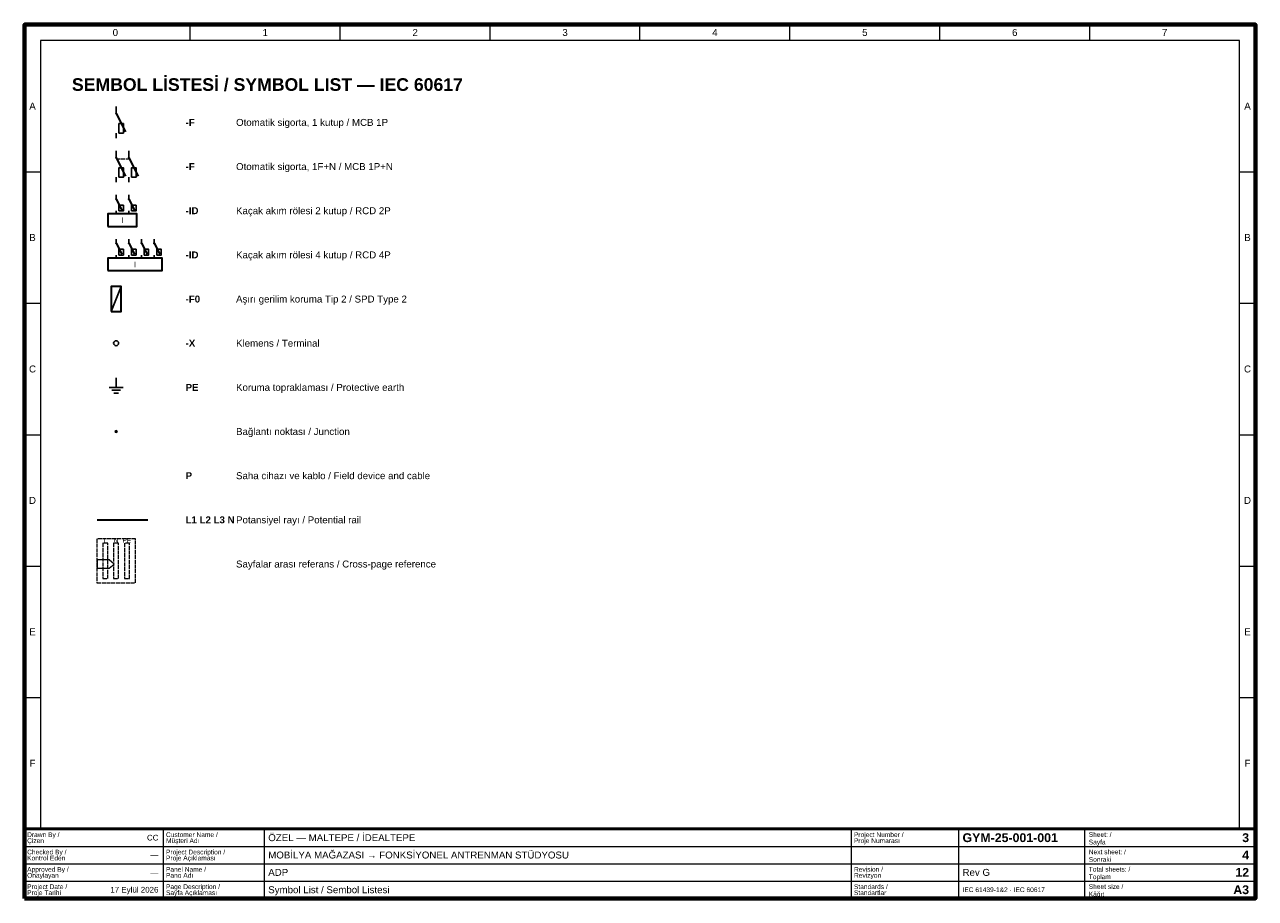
# Paper-space layout '03 Symbol List - Sembol Listesi' of a CAD drawing. Header units: millimetres. Extents: x 20 to 410, y 10 to 287.
import ezdxf
from ezdxf.enums import TextEntityAlignment as Align

# ---------------------------------------------------------------- set-up
doc = ezdxf.new("R2010")
doc.units = ezdxf.units.MM
doc.linetypes.add('DASHED', pattern=[1.524, 1.27, -0.254])
for name, color, linetype, lineweight in [('E-SEMA-ANTET', 7, 'Continuous', 50), ('E-SEMA-KLEMENS', 7, 'Continuous', 25), ('E-SEMA-RAY', 7, 'Continuous', 35), ('E-SEMA-SEMBOL', 7, 'Continuous', 35), ('E-SEMA-TEL', 7, 'Continuous', 25), ('E-SEMA-YAZI', 7, 'Continuous', 18), ('E-SEMA-YUK', 8, 'DASHED', 18), ('E-SEMA-ZON', 8, 'Continuous', 18)]:
    doc.layers.add(name, color=color, linetype=linetype, lineweight=lineweight)
doc.styles.add('GYM', font='arial.ttf')
doc.styles.add('GYM-B', font='arialbd.ttf')

psp = doc.layouts.new('03 Symbol List - Sembol Listesi')

# ---------------------------------------------------------------- hatches: boundary and pattern name
at = {"layer": 'E-SEMA-SEMBOL'}
h = psp.add_hatch(color=7, dxfattribs=at)
edge = h.paths.add_edge_path()
edge.add_arc((49, 258.8), 0.35, 0, 360)
h = psp.add_hatch(color=7, dxfattribs=at)
edge = h.paths.add_edge_path()
edge.add_arc((49, 244.8), 0.35, 0, 360)
h = psp.add_hatch(color=7, dxfattribs=at)
edge = h.paths.add_edge_path()
edge.add_arc((53, 244.8), 0.35, 0, 360)
h = psp.add_hatch(color=7, dxfattribs=at)
edge = h.paths.add_edge_path()
edge.add_arc((49, 231.68), 0.35, 0, 360)
h = psp.add_hatch(color=7, dxfattribs=at)
edge = h.paths.add_edge_path()
edge.add_arc((53, 231.68), 0.35, 0, 360)
h = psp.add_hatch(color=7, dxfattribs=at)
edge = h.paths.add_edge_path()
edge.add_arc((49, 217.68), 0.35, 0, 360)
h = psp.add_hatch(color=7, dxfattribs=at)
edge = h.paths.add_edge_path()
edge.add_arc((53, 217.68), 0.35, 0, 360)
h = psp.add_hatch(color=7, dxfattribs=at)
edge = h.paths.add_edge_path()
edge.add_arc((57, 217.68), 0.35, 0, 360)
h = psp.add_hatch(color=7, dxfattribs=at)
edge = h.paths.add_edge_path()
edge.add_arc((61, 217.68), 0.35, 0, 360)
h = psp.add_hatch(color=7, dxfattribs=at)
edge = h.paths.add_edge_path()
edge.add_arc((49, 158), 0.55, 0, 360)

# ---------------------------------------------------------------- linework, layer by layer
at = {"layer": 'E-SEMA-ANTET', "lineweight": 18}
for p, q in [((64, 10), (64, 32)), ((96, 10), (96, 32)), ((282, 10), (282, 32)), ((316, 10), (316, 32)), ((356, 10), (356, 32)), ((20, 26.5), (410, 26.5)), ((20, 21), (410, 21)), ((20, 15.5), (410, 15.5))]:
    psp.add_line(p, q, dxfattribs=at)
at = {"layer": 'E-SEMA-ANTET', "lineweight": 70}
psp.add_lwpolyline([(20, 10), (410, 10), (410, 287), (20, 287)], close=True, dxfattribs=at)
at = {"layer": 'E-SEMA-ANTET', "lineweight": 50}
psp.add_lwpolyline([(20, 10), (410, 10), (410, 32), (20, 32)], close=True, dxfattribs=at)
at = {"layer": 'E-SEMA-KLEMENS', "lineweight": 25}
psp.add_circle((49, 186), 0.8, dxfattribs=at)
at = {"layer": 'E-SEMA-RAY', "lineweight": 35}
psp.add_line((43, 130), (59, 130), dxfattribs=at)
at = {"layer": 'E-SEMA-SEMBOL', "lineweight": 35}
for p, q in [((49, 258.8), (52, 253)), ((49, 244.8), (52, 239)), ((53, 244.8), (56, 239)), ((49, 231.68), (50.8, 228.2)), ((53, 231.68), (54.8, 228.2)), ((49, 217.68), (50.8, 214.2)), ((53, 217.68), (54.8, 214.2)), ((57, 217.68), (58.8, 214.2)), ((61, 217.68), (62.8, 214.2))]:
    psp.add_line(p, q, dxfattribs=at)
at = {"layer": 'E-SEMA-SEMBOL', "linetype": 'DASHED', "lineweight": 18}
psp.add_line((49, 244.4), (53, 244.4), dxfattribs=at)
at = {"layer": 'E-SEMA-SEMBOL', "lineweight": 25}
for p, q in [((47.4, 196), (50.6, 204)), ((46.8, 172), (51.2, 172)), ((49, 175), (49, 172)), ((47.6, 171.1), (50.4, 171.1)), ((48.3, 170.2), (49.7, 170.2))]:
    psp.add_line(p, q, dxfattribs=at)
for points in [[(49.9, 252.6), (51.3, 252.6), (51.3, 255.6), (49.9, 255.6)], [(49.9, 238.6), (51.3, 238.6), (51.3, 241.6), (49.9, 241.6)], [(53.9, 238.6), (55.3, 238.6), (55.3, 241.6), (53.9, 241.6)], [(49.9, 227.96), (51.3, 227.96), (51.3, 229.76), (49.9, 229.76)], [(53.9, 227.96), (55.3, 227.96), (55.3, 229.76), (53.9, 229.76)], [(49.9, 213.96), (51.3, 213.96), (51.3, 215.76), (49.9, 215.76)], [(53.9, 213.96), (55.3, 213.96), (55.3, 215.76), (53.9, 215.76)], [(57.9, 213.96), (59.3, 213.96), (59.3, 215.76), (57.9, 215.76)], [(61.9, 213.96), (63.3, 213.96), (63.3, 215.76), (61.9, 215.76)]]:
    psp.add_lwpolyline(points, close=True, dxfattribs=at)
at = {"layer": 'E-SEMA-SEMBOL', "lineweight": 35}
for points in [[(46.4, 223), (55.6, 223), (55.6, 227), (46.4, 227)], [(46.4, 209), (63.6, 209), (63.6, 213), (46.4, 213)], [(47.4, 196), (50.6, 196), (50.6, 204), (47.4, 204)]]:
    psp.add_lwpolyline(points, close=True, dxfattribs=at)
at = {"layer": 'E-SEMA-TEL', "lineweight": 25}
for p, q in [((49, 261), (49, 258.8)), ((49, 252.6), (49, 251)), ((49, 247), (49, 244.8)), ((53, 247), (53, 244.8)), ((49, 238.6), (49, 237)), ((53, 238.6), (53, 237)), ((49, 233), (49, 231.68)), ((53, 233), (53, 231.68)), ((49, 227.96), (49, 227)), ((53, 227.96), (53, 227)), ((49, 219), (49, 217.68)), ((53, 219), (53, 217.68)), ((57, 219), (57, 217.68)), ((61, 219), (61, 217.68)), ((49, 213.96), (49, 213)), ((53, 213.96), (53, 213)), ((57, 213.96), (57, 213)), ((61, 213.96), (61, 213))]:
    psp.add_line(p, q, dxfattribs=at)
at = {"layer": 'E-SEMA-YAZI', "lineweight": 18}
psp.add_lwpolyline([(43, 114.7), (46.8, 114.7), (48.4, 116), (46.8, 117.3), (43, 117.3)], close=True, dxfattribs=at)
at = {"layer": 'E-SEMA-YUK', "linetype": 'DASHED', "lineweight": 18}
psp.add_lwpolyline([(42.9, 110), (55.1, 110), (55.1, 124), (42.9, 124)], close=True, dxfattribs=at)
at = {"layer": 'E-SEMA-YUK', "lineweight": 18}
for points in [[(44.8, 111.4), (46.4, 111.4), (46.4, 122.6), (44.8, 122.6)], [(48.2, 111.4), (49.8, 111.4), (49.8, 122.6), (48.2, 122.6)], [(51.6, 111.4), (53.2, 111.4), (53.2, 122.6), (51.6, 122.6)]]:
    psp.add_lwpolyline(points, close=True, dxfattribs=at)
at = {"layer": 'E-SEMA-ZON', "lineweight": 18}
for p, q in [((72.5, 282), (72.5, 287)), ((120, 282), (120, 287)), ((167.5, 282), (167.5, 287)), ((215, 282), (215, 287)), ((262.5, 282), (262.5, 287)), ((310, 282), (310, 287)), ((357.5, 282), (357.5, 287)), ((20, 240.33), (25, 240.33)), ((405, 240.33), (410, 240.33)), ((20, 198.67), (25, 198.67)), ((405, 198.67), (410, 198.67)), ((20, 157), (25, 157)), ((405, 157), (410, 157)), ((20, 115.33), (25, 115.33)), ((405, 115.33), (410, 115.33)), ((20, 73.67), (25, 73.67)), ((405, 73.67), (410, 73.67)), ((72.5, 32), (72.5, 32)), ((120, 32), (120, 32)), ((167.5, 32), (167.5, 32)), ((215, 32), (215, 32)), ((262.5, 32), (262.5, 32)), ((310, 32), (310, 32)), ((357.5, 32), (357.5, 32))]:
    psp.add_line(p, q, dxfattribs=at)
psp.add_lwpolyline([(25, 32), (405, 32), (405, 282), (25, 282)], close=True, dxfattribs=at)

# ---------------------------------------------------------------- texts
at = {"layer": 'E-SEMA-ANTET'}
for s, height, style, p in [('Çizen', 1.5, 'GYM', (20.8, 28.3)), ('Drawn By /', 1.5, 'GYM', (20.8, 30.2)), ('Customer Name /', 1.5, 'GYM', (64.8, 30.2)), ('Müşteri Adı', 1.5, 'GYM', (64.8, 28.3)), ('ÖZEL — MALTEPE / İDEALTEPE', 2.2, 'GYM', (97.2, 29.25)), ('Project Number /', 1.5, 'GYM', (282.8, 30.2)), ('Proje Numarası', 1.5, 'GYM', (282.8, 28.3)), ('GYM-25-001-001', 2.8, 'GYM-B', (317.2, 29.25)), ('Sheet: /', 1.5, 'GYM', (357.2, 30.25)), ('Sayfa', 1.5, 'GYM', (357.2, 27.85)), ('Checked By /', 1.5, 'GYM', (20.8, 24.7)), ('Kontrol Eden', 1.5, 'GYM', (20.8, 22.8)), ('Project Description /', 1.5, 'GYM', (64.8, 24.7)), ('Proje Açıklaması', 1.5, 'GYM', (64.8, 22.8)), ('MOBİLYA MAĞAZASI → FONKSİYONEL ANTRENMAN STÜDYOSU', 2.2, 'GYM', (97.2, 23.75)), ('Next sheet: /', 1.5, 'GYM', (357.2, 24.75)), ('Approved By /', 1.5, 'GYM', (20.8, 19.2)), ('Panel Name /', 1.5, 'GYM', (64.8, 19.2)), ('Revision /', 1.5, 'GYM', (282.8, 19.2)), ('Total sheets: /', 1.5, 'GYM', (357.2, 19.25)), ('Sonraki', 1.5, 'GYM', (357.2, 22.35)), ('Onaylayan', 1.5, 'GYM', (20.8, 17.3)), ('Pano Adı', 1.5, 'GYM', (64.8, 17.3)), ('ADP', 2.2, 'GYM', (97.2, 18.25)), ('Revizyon', 1.5, 'GYM', (282.8, 17.3)), ('Rev G', 2.2, 'GYM', (317.2, 18.25)), ('Toplam', 1.5, 'GYM', (357.2, 16.85)), ('Project Date /', 1.5, 'GYM', (20.8, 13.7)), ('Proje Tarihi', 1.5, 'GYM', (20.8, 11.8)), ('Sayfa Açıklaması', 1.5, 'GYM', (64.8, 11.8)), ('Page Description /', 1.5, 'GYM', (64.8, 13.7)), ('Symbol List / Sembol Listesi', 2.2, 'GYM', (97.2, 12.75)), ('Standards /', 1.5, 'GYM', (282.8, 13.7)), ('Standartlar', 1.5, 'GYM', (282.8, 11.8)), ('IEC 61439-1&2 · IEC 60617', 1.5, 'GYM', (317.2, 12.75)), ('Sheet size /', 1.5, 'GYM', (357.2, 13.75)), ('Kâğıt', 1.5, 'GYM', (357.2, 11.35))]:
    psp.add_text(s, height=height, dxfattribs=dict(at, style=style)).set_placement(p, align=Align.MIDDLE_LEFT)
for s, height, style, p in [('CC', 1.8, 'GYM', (62.4, 29.25)), ('3', 2.8, 'GYM-B', (408, 29.25)), ('—', 1.8, 'GYM', (62.4, 23.75)), ('4', 2.8, 'GYM-B', (408, 23.75)), ('12', 2.8, 'GYM-B', (408, 18.25)), ('—', 1.8, 'GYM', (62.4, 18.25)), ('17 Eylül 2026', 1.8, 'GYM', (62.4, 12.75)), ('A3', 2.8, 'GYM-B', (408, 12.75))]:
    psp.add_text(s, height=height, dxfattribs=dict(at, style=style)).set_placement(p, align=Align.MIDDLE_RIGHT)
at = {"layer": 'E-SEMA-SEMBOL', "style": 'GYM'}
for p in [(51, 225), (55, 211)]:
    psp.add_text('I', height=1.8, dxfattribs=at).set_placement(p, align=Align.MIDDLE_CENTER)
at = {"layer": 'E-SEMA-YAZI'}
for s, height, style, p in [('SEMBOL LİSTESİ / SYMBOL LIST — IEC 60617', 4, 'GYM-B', (35, 268)), ('-F', 2.2, 'GYM-B', (71, 256)), ('Otomatik sigorta, 1 kutup / MCB 1P', 2.2, 'GYM', (87, 256)), ('-F', 2.2, 'GYM-B', (71, 242)), ('Otomatik sigorta, 1F+N / MCB 1P+N', 2.2, 'GYM', (87, 242)), ('-ID', 2.2, 'GYM-B', (71, 228)), ('Kaçak akım rölesi 2 kutup / RCD 2P', 2.2, 'GYM', (87, 228)), ('-ID', 2.2, 'GYM-B', (71, 214)), ('Kaçak akım rölesi 4 kutup / RCD 4P', 2.2, 'GYM', (87, 214)), ('-F0', 2.2, 'GYM-B', (71, 200)), ('Aşırı gerilim koruma Tip 2 / SPD Type 2', 2.2, 'GYM', (87, 200)), ('Klemens / Terminal', 2.2, 'GYM', (87, 186)), ('-X', 2.2, 'GYM-B', (71, 186)), ('PE', 2.2, 'GYM-B', (71, 172)), ('Koruma topraklaması / Protective earth', 2.2, 'GYM', (87, 172)), ('Bağlantı noktası / Junction', 2.2, 'GYM', (87, 158)), ('P', 2.2, 'GYM-B', (71, 144)), ('Saha cihazı ve kablo / Field device and cable', 2.2, 'GYM', (87, 144)), ('L1 L2 L3 N', 2.2, 'GYM-B', (71, 130)), ('Potansiyel rayı / Potential rail', 2.2, 'GYM', (87, 130)), ('Sayfalar arası referans / Cross-page reference', 2.2, 'GYM', (87, 116))]:
    psp.add_text(s, height=height, dxfattribs=dict(at, style=style)).set_placement(p, align=Align.MIDDLE_LEFT)
at = {"layer": 'E-SEMA-YUK', "style": 'GYM'}
for s, p in [('L', (45.6, 123.5)), ('N', (49, 123.5)), ('PE', (52.4, 123.5))]:
    psp.add_text(s, height=1.5, dxfattribs=at).set_placement(p, align=Align.MIDDLE_CENTER)
at = {"layer": 'E-SEMA-ZON', "style": 'GYM'}
for s, p in [('0', (48.75, 284.5)), ('1', (96.25, 284.5)), ('2', (143.75, 284.5)), ('3', (191.25, 284.5)), ('4', (238.75, 284.5)), ('5', (286.25, 284.5)), ('6', (333.75, 284.5)), ('7', (381.25, 284.5)), ('A', (22.5, 261.17)), ('A', (407.5, 261.17)), ('B', (22.5, 219.5)), ('B', (407.5, 219.5)), ('C', (22.5, 177.83)), ('C', (407.5, 177.83)), ('D', (22.5, 136.17)), ('D', (407.5, 136.17)), ('E', (22.5, 94.5)), ('E', (407.5, 94.5)), ('F', (22.5, 52.83)), ('F', (407.5, 52.83))]:
    psp.add_text(s, height=2.2, dxfattribs=at).set_placement(p, align=Align.MIDDLE_CENTER)

doc.saveas('drawing.dxf')
